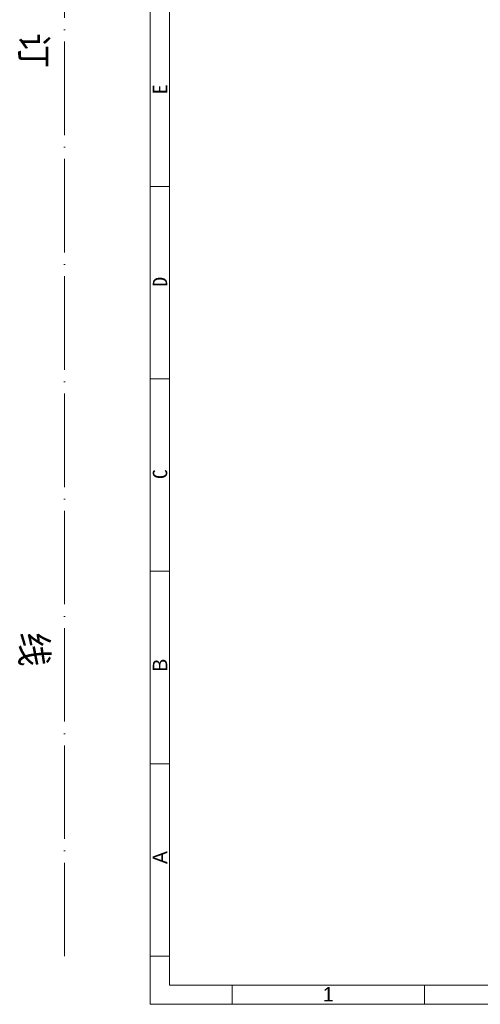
# Model space of a CAD drawing. Header units: millimetres. Extents: x 4224 to 5040, y 2272 to 2848.
# Tile 1 of 5: x 4253 to 4371, y 2304 to 2557. Entities that reach past the tile are written whole.
import ezdxf

# ---------------------------------------------------------------- set-up
doc = ezdxf.new("R2010")
doc.units = ezdxf.units.MM
doc.linetypes.add('ACAD_ISO04W100', pattern=[30, 24, -3, 0, -3])
doc.linetypes.add('CENTERLINE', pattern=[30, 12, -1.5, 3, -1.5, 12])
doc.layers.add('框', color=1, linetype='CENTERLINE', lineweight=5)
doc.styles.add('s', font='txt')
doc.styles.get("Standard").update_dxf_attribs({"font": 'arial.ttf'})

msp = doc.modelspace()

# ---------------------------------------------------------------- linework, layer by layer
at = {"layer": '框', "color": 1, "linetype": 'ACAD_ISO04W100', "lineweight": 15}
msp.add_line((4264.445, 2316.329), (4264.445, 2810.154), dxfattribs=at)
at = {"layer": '框', "color": 1, "linetype": 'Continuous', "lineweight": 15}
for p, q in [((4291.36, 2513.859), (4286.422, 2513.859)), ((4291.36, 2464.477), (4286.422, 2464.477)), ((4291.36, 2415.094), (4286.422, 2415.094)), ((4291.36, 2365.712), (4286.422, 2365.712)), ((4291.36, 2316.329), (4286.422, 2316.329)), ((4307.409, 2303.984), (4307.409, 2308.922)), ((4356.792, 2303.984), (4356.792, 2308.922))]:
    msp.add_line(p, q, dxfattribs=at)
for points in [[(4286.422, 2303.984), (5019.751, 2303.984), (5019.751, 2822.5), (4286.422, 2822.5)], [(4291.36, 2308.922), (5014.813, 2308.922), (5014.813, 2817.561), (4291.36, 2817.561)]]:
    msp.add_lwpolyline(points, close=True, dxfattribs=at)

# ---------------------------------------------------------------- texts
at = {"layer": '框', "color": 1, "linetype": 'ACAD_ISO04W100', "lineweight": 15, "insert": (4256.246, 2551.162), "char_height": 6.86767, "width": 363.40776, "attachment_point": 5, "rotation": 270, "style": 's'}
msp.add_mtext('装                                订                               线', dxfattribs=at)
at = {"layer": '框', "color": 1, "linetype": 'Continuous', "lineweight": 15, "char_height": 3.704, "width": 4.93825, "attachment_point": 1, "rotation": 90, "style": 's'}
for s, insert in [('E', (4287.063, 2537.519)), ('D', (4287.063, 2488.137)), ('C', (4287.063, 2438.754))]:
    msp.add_mtext(s, dxfattribs=dict(at, insert=insert))
at = {"layer": '框', "color": 1, "linetype": 'Continuous', "lineweight": 15, "char_height": 3.70368, "width": 4.93825, "attachment_point": 1, "rotation": 90}
for s, insert in [('{\\f\uffbfﾬￌﾣﾤ_GB2312|b0|i0|c134|p49;B}', (4287.063, 2389.372)), ('{\\f\uffbfﾬￌﾣﾤ_GB2312|b0|i0|c134|p49;A}', (4287.063, 2339.989))]:
    msp.add_mtext(s, dxfattribs=dict(at, insert=insert))
at = {"layer": '框', "color": 1, "linetype": 'Continuous', "lineweight": 15, "insert": (4330.724, 2308.418), "char_height": 3.70368, "width": 1.91178, "attachment_point": 1}
msp.add_mtext('{\\fﾷￂￋￎ_GB2312|b0|i0|c134|p49;1}', dxfattribs=at)

doc.saveas('drawing.dxf')
